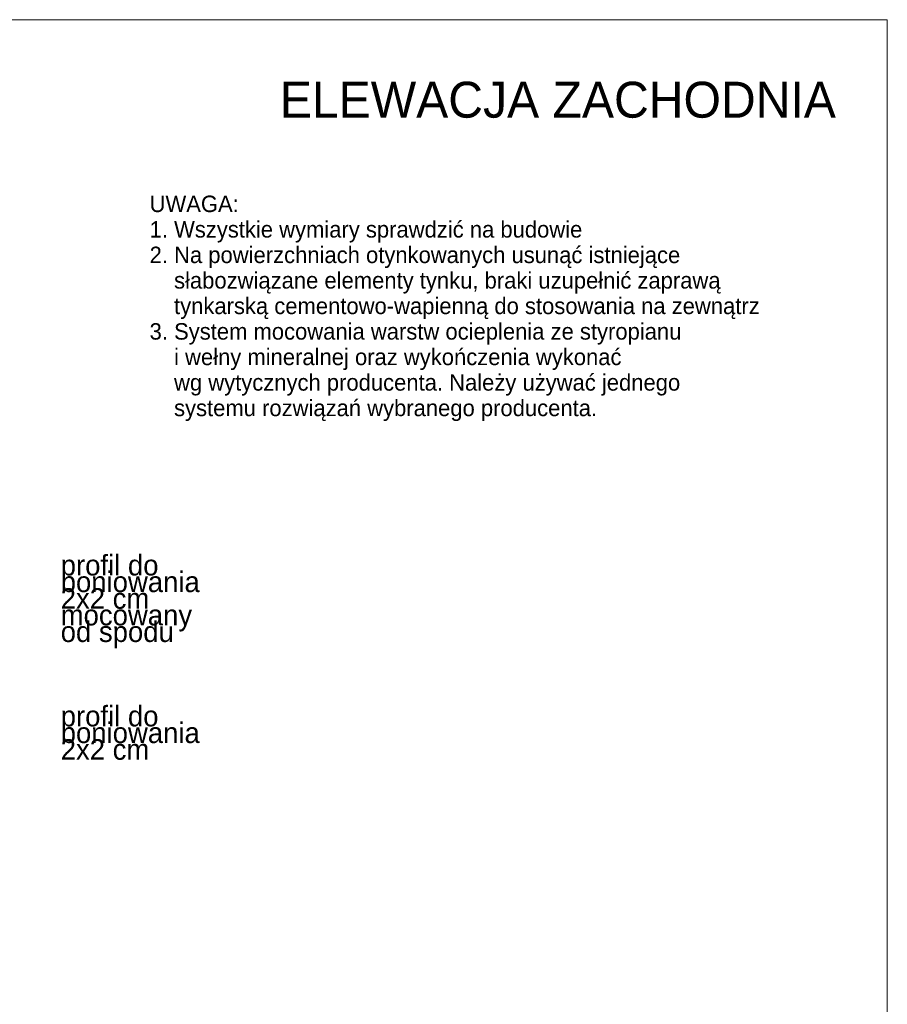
# Model space of a CAD drawing. Extents: x -366324 to -207045, y 68808 to 138616.
# Tile 127 of 170: x -216166 to -207727, y 88578 to 98158. Entities that reach past the tile are written whole.
import ezdxf

# ---------------------------------------------------------------- set-up
doc = ezdxf.new("R2010")
doc.units = 0
doc.header["$MEASUREMENT"] = 0
for name, color, linetype, lineweight in [('A-Opisy_Nr_Pióra__21', 7, 'Continuous', 9), ('Arch opisy_Nr_Pióra__1', 7, 'Continuous', 25), ('Arch opisy_Nr_Pióra__21', 7, 'Continuous', 9), ('ARCH TABELA_Nr_Pióra__21', 7, 'Continuous', 9)]:
    doc.layers.add(name, color=color, linetype=linetype, lineweight=lineweight)
doc.styles.add('GENERATED_STYLE_2', font='txt')
doc.styles.add('GENERATED_STYLE_5', font='txt')
doc.styles.add('GENERATED_STYLE_7', font='txt')

msp = doc.modelspace()

# ---------------------------------------------------------------- linework, layer by layer
at = {"layer": 'ARCH TABELA_Nr_Pióra__21', "linetype": 'Continuous'}
for p, q in [((-248476.9, 98158.4), (-207726.9, 98158.4)), ((-207726.9, 98158.4), (-207726.9, 69708.4))]:
    msp.add_line(p, q, dxfattribs=at)

# ---------------------------------------------------------------- texts
at = {"layer": 'A-Opisy_Nr_Pióra__21', "linetype": 'Continuous', "char_height": 200, "width": 2048.01, "attachment_point": 4, "style": 'GENERATED_STYLE_2'}
for s, insert, line_spacing_factor in [('{profil do boniowania\\P2x2 cm mocowany \\Pod spodu}', (-215767.6, 92496.9), 0.48534), ('{profil do boniowania\\P2x2 cm}', (-215767.6, 91218.7), 0.486739)]:
    msp.add_mtext(s, dxfattribs=dict(at, insert=insert, line_spacing_factor=line_spacing_factor))
at = {"layer": 'Arch opisy_Nr_Pióra__1', "linetype": 'Continuous', "insert": (-214902.7, 94252.3), "char_height": 160, "width": 6675.775, "attachment_point": 7, "line_spacing_factor": 0.930668, "style": 'GENERATED_STYLE_7'}
msp.add_mtext('{UWAGA:\\P1. Wszystkie wymiary sprawdzić na budowie\\P2. Na powierzchniach otynkowanych usunąć istniejące  \\P    słabozwiązane elementy tynku, braki uzupełnić zaprawą \\P    tynkarską cementowo-wapienną do stosowania na zewnątrz\\P3. System mocowania warstw ocieplenia ze styropianu \\P    i wełny mineralnej oraz wykończenia wykonać \\P    wg wytycznych producenta. Należy używać jednego \\P    systemu rozwiązań wybranego producenta.}', dxfattribs=at)
at = {"layer": 'Arch opisy_Nr_Pióra__21', "linetype": 'Continuous', "insert": (-208226.9, 97554.9), "char_height": 350, "attachment_point": 3, "style": 'GENERATED_STYLE_5'}
msp.add_mtext('{ELEWACJA ZACHODNIA}', dxfattribs=at)

doc.saveas('drawing.dxf')
